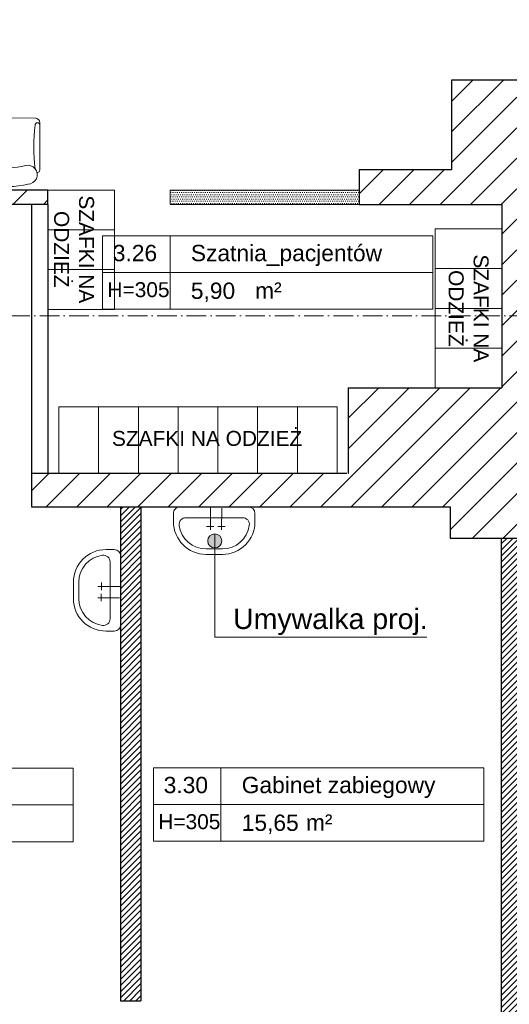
# Model space of a CAD drawing. Header units: millimetres. Extents: x 26866 to 1024070, y -428191 to 408885.
# Tile 37 of 248: x 198882 to 202485, y 248209 to 255453. Entities that reach past the tile are written whole.
import ezdxf

# ---------------------------------------------------------------- set-up
doc = ezdxf.new("R2010")
doc.units = ezdxf.units.MM
doc.header["$LTSCALE"] = 2
doc.linetypes.add('ACAD_ISO10W100', pattern=[18, 12, -3, 0, -3])
for name, color, linetype, lineweight in [('0_OPIS', 7, 'Continuous', 13), ('3DPLAN_A_ARMATURA_SANITARNA', 7, 'Continuous', 9), ('3DPLAN_A_TABELKA POMIESZCZEŃ', 7, 'Continuous', 0), ('A_TXT', 7, 'Continuous', 0), ('A_WYBURZENIA', 6, 'Continuous', 0), ('AW_WYM_WEW', 9, 'Continuous', 0), ('Opisy', 7, 'Continuous', 13)]:
    doc.layers.add(name, color=color, linetype=linetype, lineweight=lineweight)
for name, color, linetype in [('3DPLAN_A_KRESKOWANIE 1', 253, 'Continuous'), ('3DPLAN_A_OPIS', 8, 'Continuous'), ('3DPLAN_A_POMIESZCZENIE NUMER', 100, 'Continuous'), ('3DPLAN_K_NOŚNA', 7, 'Continuous'), ('A_POMIESZCZENIE OPIS', 100, 'Continuous')]:
    doc.layers.add(name, color=color, linetype=linetype)
doc.layers.add('FURNITURE ZD 1 500', color=7, linetype='Continuous', lineweight=13, true_color=0x9fa8a5)
doc.styles.add('ARIAL', font='arial.ttf')
pattern_1 = [(45, (-708.4828, 5623.021), (-2.24506403, 2.24506403), [])]

# ---------------------------------------------------------------- blocks, each defined once
blk = doc.blocks.new('sillon 1')
for p, q in [((-0.331, -0.689), (-0.33, -0.178)), ((-0.305, -0.152), (-0.305, -0.152)), ((0.305, -0.152), (0.305, -0.152)), ((0.33, -0.178), (0.33, -0.689)), ((0.279, -0.739), (-0.28, -0.74))]:
    blk.add_line(p, q)
for centre, radius, start, end in [((0, -0.825), 0.825, 75.7655, 104.2656), ((-0.2, -0.128), 0.103, 91.5852, 282.6959), ((0.2, -0.128), 0.103, 257.3352, 88.4459), ((-0.305, -0.178), 0.0254, 90.0156, 180.0156), ((-2.455, -0.425), 2.188, 353.7526, 6.1565), ((0, -0.838), 0.635, 73.7554, 106.2758), ((2.454, -0.429), 2.188, 173.7526, 186.1565), ((0.305, -0.178), 0.0254, 0.0156, 90.0156), ((-0.305, -0.663), 0.0254, 180.0156, 0.0156), ((-0.28, -0.689), 0.0508, 180.0156, 270.0156), ((0.304, -0.663), 0.0254, 180.0156, 0.0156), ((0.279, -0.689), 0.0508, 270.0156, 0.0156)]:
    blk.add_arc(centre, radius, start, end)
blk = doc.blocks.new('UMYWALKA')
at = {"layer": '3DPLAN_A_ARMATURA_SANITARNA'}
for p, q in [((11, 30), (5, 30)), ((0, 25), (0, -25)), ((8, 20.87), (8, -20.87)), ((14.55, 8.04), (14.57, 2.57)), ((1, 5.49), (17.06, 5.43)), ((31, -6), (31, 6)), ((35, -6), (35, 6)), ((0.86, -2.78), (16.92, -2.85)), ((14.41, -0.23), (14.43, -5.7)), ((11, -30), (5, -30))]:
    blk.add_line(p, q, dxfattribs=at)
for centre, radius, start, end in [((5, 25), 5, 90, 180), ((11, 6), 24, 0, 90), ((13, 20.87), 5, 82.33774, 180), ((11, 6), 20, 0, 82.33774), ((11, -6), 24, 270, 0), ((11, -6), 20, 277.66226, 0), ((13, -20.87), 5, 180, 277.66226), ((5, -25), 5, 180, 270)]:
    blk.add_arc(centre, radius, start, end, dxfattribs=at)
blk = doc.blocks.new('tabelka dla tp')
at = {"layer": '3DPLAN_A_TABELKA POMIESZCZEŃ'}
for p, q in [((49.7, 54), (49.7, 0)), ((0, 27), (243.13, 27))]:
    blk.add_line(p, q, dxfattribs=at)
blk.add_lwpolyline([(0, 54), (243.13, 54), (243.13, 0), (0, 0)], close=True, dxfattribs=at)
at = {"layer": '3DPLAN_A_POMIESZCZENIE NUMER', "color": 7, "style": 'ARIAL'}
blk.add_attdef('NUMER', (2.23, 35.39), '', height=12, dxfattribs=at)
at = {"layer": 'A_POMIESZCZENIE OPIS', "insert": (112.2, 19.75), "char_height": 12, "width": 36.4122, "attachment_point": 1, "style": 'ARIAL'}
blk.add_mtext('{\\C7;m²}', dxfattribs=at)
at = {"layer": 'A_POMIESZCZENIE OPIS', "color": 7, "style": 'ARIAL'}
for tag, p in [('NAZWA', (51.73, 35.39)), ('POWIERZCHNIA', (51.06, 7.24))]:
    blk.add_attdef(tag, p, '', height=12, dxfattribs=at)
blk = doc.blocks.new('III pietrooosoo')
at = {"layer": '3DPLAN_A_KRESKOWANIE 1'}
h = blk.add_hatch(dxfattribs=at)
h.set_pattern_fill('ANSI31', color=256, scale=5, style=0)
h.set_pattern_definition([(45, (29206.918, -39107.05), (-11.22532, 11.22532), [])])
h.paths.add_polyline_path([(26781.49, -39163.58), (26781.49, -38938.58), (26746.49, -38938.58), (26746.49, -39163.58)])
h.paths.add_polyline_path([(26746.49, -39423.63), (26776.05, -39423.63), (26776.05, -39388.27), (26746.49, -39388.27)])
h.paths.add_polyline_path([(26746.49, -38938.58), (26781.49, -38938.58), (26781.49, -39163.58), (26746.49, -39163.58)])
h.paths.add_polyline_path([(27368.97, -39343.08), (27368.97, -39410.08), (27375.97, -39410.08), (27375.97, -39403.08), (27410.97, -39403.08), (27410.97, -39383.75), (27409.39, -39383.75), (27410, -39383.99, -0.310329), (27410.42, -39384.6), (27410.42, -39387.03, -0.216272), (27410.19, -39387.52), (27409.53, -39388.03, -0.076898), (27409.35, -39388.12, 0.840818), (27409.47, -39388.8), (27410.15, -39388.8), (27410.15, -39388.95), (27409.47, -39388.95, -0.840818), (27409.3, -39387.98, 0.076898), (27409.44, -39387.91), (27410.1, -39387.4, 0.216272), (27410.27, -39387.03), (27410.27, -39384.6, 0.310329), (27409.95, -39384.13), (27408.97, -39383.75), (27408.97, -39315.95), (27410.97, -39315.95), (27410.97, -39109.08), (27396.97, -39109.08), (27396.97, -39304.08), (27326.97, -39304.08), (27326.97, -39321.08), (26829.97, -39321.08), (26829.97, -39251.08), (26809.49, -39251.08), (26809.49, -39321.08), (26781.49, -39321.08), (26781.49, -39387.08), (26810.97, -39387.08), (26810.97, -39343.08)])
h.paths.add_polyline_path([(28444.97, -38740.08), (28444.97, -38698.58), (28212, -38698.58), (28212, -38637.58), (28198.97, -38637.58), (28198.97, -38740.08)])
h.paths.add_polyline_path([(28624.46, -38658.58), (28601.97, -38658.58), (28601.97, -38698.58), (28559.97, -38698.58), (28559.97, -38740.08), (28624.46, -38740.08)])
h.paths.add_polyline_path([(28627.97, -38870.19), (28674.81, -38870.19), (28674.81, -38878.08), (28689.97, -38878.08), (28689.97, -38734.08), (28772.97, -38734.08), (28772.97, -38698.58), (28726.97, -38698.58), (28726.97, -38658.58), (28624.46, -38658.58), (28624.46, -38740.08), (28627.97, -38740.08)])
h.paths.add_polyline_path([(28674.81, -38878.08), (28674.81, -38870.19), (28627.97, -38870.19), (28627.97, -38897.19), (28648.97, -38897.19), (28648.97, -38878.08)])
h.paths.add_polyline_path([(28627.97, -38897.19), (28627.97, -38924.19), (28648.97, -38924.19), (28648.97, -38897.19)])
h.paths.add_polyline_path([(28648.97, -38924.19), (28627.97, -38924.19), (28627.97, -39029.08), (28204.97, -39029.08), (28204.97, -39046.08), (28245.97, -39046.08), (28245.97, -39098.08), (28618.97, -39098.08), (28618.97, -39148.34), (28648.97, -39148.34)])
h.paths.add_polyline_path([(28769.97, -39380.08), (28769.97, -39352.58), (28654.97, -39352.58), (28654.97, -39295.58), (28648.97, -39295.58), (28648.97, -39268.08), (28618.97, -39268.08), (28618.97, -39305.08), (28602.97, -39305.08), (28602.97, -39390.58), (28908.97, -39390.58), (28908.97, -39380.08)])
h.paths.add_polyline_path([(29254.97, -39636.08), (29254.97, -39479.08), (29253.97, -39456.08), (29253.97, -39299.08), (29205.97, -39299.08), (29205.97, -39365.08), (29137.97, -39365.08), (29137.97, -39390.58), (29242.97, -39390.58), (29242.97, -39525.58), (29129.97, -39525.58), (29129.97, -39588.58), (28896.97, -39588.58), (28896.97, -39613.08), (29204.97, -39613.08), (29204.97, -39636.08)])
h.paths.add_polyline_path([(28675.97, -39613.08), (28675.97, -39693.93), (28641.97, -39693.93), (28641.97, -39636.08), (28614.97, -39636.08), (28614.97, -39598.08), (28602.97, -39598.08), (28602.97, -39526.58), (28766.97, -39526.58), (28766.97, -39613.08)])
h.paths.add_polyline_path([(28575.62, -39665.5), (28722.88, -39665.5), (28722.88, -39699.91), (28575.62, -39699.91)], flags=9)
h.paths.add_polyline_path([(28641.97, -39693.93), (28641.97, -39906.08), (28675.97, -39906.08), (28675.97, -39693.93)])
h.paths.add_polyline_path([(29060.97, -38734.08), (29060.97, -38698.58), (28887.97, -38698.58), (28887.97, -38734.08)])
h.paths.add_polyline_path([(29348.97, -38734.08), (29348.97, -38698.58), (29324.97, -38698.58), (29324.97, -38658.58), (29199.97, -38658.58), (29199.97, -38698.58), (29175.97, -38698.58), (29175.97, -38734.08)])
h.paths.add_polyline_path([(29636.97, -38698.58), (29463.97, -38698.58), (29463.97, -38734.08), (29636.97, -38734.08)])
h.paths.add_polyline_path([(29924.97, -38734.08), (29924.97, -38698.58), (29901.97, -38698.58), (29901.97, -38658.58), (29776.97, -38658.58), (29776.97, -38698.58), (29751.97, -38698.58), (29751.97, -38734.08)])
h.paths.add_polyline_path([(30039.97, -38734.08), (30234.97, -38734.08), (30234.97, -38698.58), (30039.97, -38698.58)])
h.paths.add_polyline_path([(30524.97, -38734.08), (30524.97, -38698.58), (30502.97, -38698.58), (30502.97, -38658.58), (30377.97, -38658.58), (30377.97, -38698.58), (30349.97, -38698.58), (30349.97, -38734.08)])
h.paths.add_polyline_path([(30834.97, -38734.08), (30834.97, -38698.58), (30641.97, -38698.58), (30641.97, -38734.08)])
h.paths.add_polyline_path([(31048.97, -38768.58), (31550.97, -38768.58), (31550.97, -38841.08), (31594.97, -38841.08), (31594.97, -38734.08), (31625.97, -38734.08), (31625.97, -38698.58), (31098.97, -38698.58), (31098.97, -38658.58), (30973.97, -38658.58), (30973.97, -38698.58), (30948.97, -38698.58), (30948.97, -38734.08), (31048.97, -38734.08)])
h.paths.add_polyline_path([(31550.97, -39073.08), (31594.97, -39073.08), (31594.97, -39018.08), (31550.97, -39018.08)])
h.paths.add_polyline_path([(31550.97, -39378.08), (31594.97, -39378.08), (31594.97, -39250.08), (31550.97, -39250.08)])
h.paths.add_polyline_path([(31594.97, -39684.08), (31594.97, -39554.08), (31550.97, -39554.08), (31550.97, -39684.08)])
h.paths.add_polyline_path([(31594.97, -39915.08), (31594.97, -39860.08), (31550.97, -39860.08), (31550.97, -39915.08)])
h.paths.add_polyline_path([(31550.97, -40194.08), (30944.97, -40194.08), (30944.97, -40267.58), (30973.97, -40267.58), (30973.97, -40307.58), (31098.97, -40307.58), (31098.97, -40267.58), (31625.97, -40267.58), (31625.97, -40194.08), (31594.97, -40194.08), (31594.97, -40092.08), (31550.97, -40092.08), (31550.97, -40194.08)], is_closed=False)
h.paths.add_polyline_path([(30637.97, -40267.58), (30830.97, -40267.58), (30830.97, -40194.08), (30637.97, -40194.08)])
h.paths.add_polyline_path([(30345.97, -40194.08), (30345.97, -40267.58), (30369.97, -40267.58), (30369.97, -40307.58), (30494.97, -40307.58), (30494.97, -40267.58), (30520.97, -40267.58), (30520.97, -40194.08)])
h.paths.add_polyline_path([(30035.97, -40267.58), (30230.97, -40267.58), (30230.97, -40194.08), (30035.97, -40194.08)])
h.paths.add_polyline_path([(29775.97, -40161.08), (29762.97, -40161.08), (29762.97, -40198.08), (29741.97, -40198.08), (29741.97, -40267.58), (29768.97, -40267.58), (29768.97, -40307.58), (29893.97, -40307.58), (29893.97, -40267.58), (29920.97, -40267.58), (29920.97, -40194.08), (29775.97, -40194.08)])
h.paths.add_polyline_path([(29431.97, -40198.08), (29431.97, -40267.58), (29626.97, -40267.58), (29626.97, -40198.08)])
h.paths.add_polyline_path([(29140.97, -40198.08), (29140.97, -40267.58), (29161.97, -40267.58), (29161.97, -40307.58), (29286.97, -40307.58), (29286.97, -40267.58), (29316.97, -40267.58), (29316.97, -40198.08)])
h.paths.add_polyline_path([(28831.97, -40198.08), (28831.97, -40267.58), (29025.97, -40267.58), (29025.97, -40198.08)])
h.paths.add_polyline_path([(28541.97, -40267.58), (28570.97, -40267.58), (28570.97, -40307.58), (28695.97, -40307.58), (28695.97, -40267.58), (28716.97, -40267.58), (28716.97, -40198.08), (28597.43, -40198.08), (28597.12, -40198.34, -2.544085), (28595.08, -40198.08), (28541.97, -40198.08)])
h.paths.add_polyline_path([(28229.97, -40267.58), (28426.97, -40267.58), (28426.97, -40198.08), (28229.97, -40198.08)])
h.paths.add_polyline_path([(28026.62, -40155.72), (28026.62, -40307.58), (28070.97, -40307.58), (28070.97, -40267.58), (28114.97, -40267.58), (28114.97, -40198.08), (28037.97, -40198.08), (28037.97, -40155.72)])
h.paths.add_polyline_path([(28026.62, -40155.72), (27981.97, -40155.72), (27981.97, -40201.08), (27901.97, -40201.08), (27901.97, -40267.58), (27945.97, -40267.58), (27945.97, -40307.58), (28026.62, -40307.58)])
h.paths.add_polyline_path([(27916.97, -39798.79), (27920.06, -39798.79), (27920.06, -39852.79), (27916.97, -39852.79), (27916.97, -39912.08), (27981.97, -39912.08), (27981.97, -40155.72), (28026.62, -40155.72), (28026.62, -39747.08), (27916.97, -39747.08)])
h.paths.add_polyline_path([(28037.97, -39913.08), (28091.97, -39913.08), (28091.97, -39758.08), (28037.97, -39758.08), (28037.97, -39747.08), (28026.62, -39747.08), (28026.62, -40155.72), (28037.97, -40155.72)])
h.paths.add_polyline_path([(27950.97, -39566.08), (27950.97, -39590.08), (27956.97, -39590.08), (27956.97, -39657.08), (28026.62, -39657.08), (28026.62, -39566.08)])
h.paths.add_polyline_path([(28161.97, -39588.08), (28044.97, -39588.08), (28044.97, -39598.08), (28161.97, -39598.08)])
h.paths.add_polyline_path([(27590.97, -40201.08), (27590.97, -40267.58), (27726.97, -40267.58), (27726.97, -40201.08)])
h.paths.add_polyline_path([(26781.49, -40201.08), (26781.49, -40267.58), (27231.97, -40267.58), (27231.97, -40307.58), (27356.97, -40307.58), (27356.97, -40267.58), (27415.97, -40267.58), (27415.97, -40201.08)])
h.paths.add_polyline_path([(26809.49, -40155.72), (26809.49, -40201.08), (26864.97, -40201.08), (26864.97, -40155.72)])
h.paths.add_polyline_path([(26809.49, -40088.08), (26809.49, -40155.72), (26864.97, -40155.72), (26864.97, -40088.08)])
h.paths.add_polyline_path([(26809.49, -40085.08), (26809.49, -40088.08), (26864.97, -40088.08), (26864.97, -40085.08)])
h.paths.add_polyline_path([(26809.49, -39863.08), (26809.49, -39910.08), (26864.97, -39910.08), (26864.97, -39863.08)])
h.paths.add_polyline_path([(27408.97, -39315.57), (27408.97, -39313.41), (27410.97, -39313.49), (27409.05, -39313.49), (27409.05, -39315.49), (27410.97, -39315.57)], flags=16)
h.paths.add_polyline_path([(28819.95, -39558.91), (28843.99, -39558.91), (28843.99, -39578.91), (28819.95, -39578.91)], flags=24)
h.paths.add_polyline_path([(28614.3, -39470.41), (28614.3, -39446.75), (28634.3, -39446.75), (28634.3, -39470.41)], flags=24)
h.paths.add_polyline_path([(28699.15, -39459.32), (28892.58, -39459.32), (28892.58, -39432.32), (28699.15, -39432.32)])
h.paths.add_polyline_path([(28699.15, -39486.32), (28892.58, -39486.32), (28892.58, -39459.32), (28699.15, -39459.32)])
h.paths.add_polyline_path([(28699.15, -39432.32), (28892.58, -39432.32), (28892.58, -39486.32), (28699.15, -39486.32)])
h.paths.add_polyline_path([(31282.92, -38730.77), (31332.19, -38730.77), (31332.19, -38753), (31282.92, -38753)], flags=24)
h.paths.add_polyline_path([(31048.16, -38730.77), (31088.89, -38730.77), (31088.89, -38753), (31048.16, -38753)], flags=24)
h.paths.add_polyline_path([(31265.16, -38739.9, 1), (31262.75, -38738.09, 1)], flags=16)
h.paths.add_polyline_path([(28712.1, -39463.64), (28749.15, -39463.64), (28749.15, -39484.06), (28712.1, -39484.06)], flags=8)
h.paths.add_polyline_path([(28712.64, -39435.93), (28779.46, -39435.93), (28779.46, -39457.46), (28712.64, -39457.46)], flags=8)
h.paths.add_polyline_path([(28654.68, -39435.89), (28689.53, -39435.89), (28689.53, -39454.15), (28654.68, -39454.15)], flags=8)
h.paths.add_polyline_path([(28758.66, -39460.57), (28782.82, -39460.57), (28782.82, -39484.57), (28758.66, -39484.57)], flags=8)
h.paths.add_polyline_path([(28699.15, -39460.89), (28699.15, -39483.13), (28699.62, -39483.13), (28699.62, -39460.89)], flags=8)
at = {"layer": '3DPLAN_A_OPIS', "lineweight": 0, "transparency": 33554687}
h = blk.add_hatch(dxfattribs=at)
h.set_pattern_fill('ANSI31', color=1)
h.set_pattern_definition(pattern_1)
h.paths.add_polyline_path([(31040.47, -39540.09), (31025.97, -39540.09), (31025.97, -39571.08), (31040.47, -39571.08), (31040.47, -39540.09)], is_closed=False)
h.paths.add_polyline_path([(31025.97, -39356.08), (31025.97, -39437.09), (31040.47, -39437.09), (31040.47, -39356.08), (31025.97, -39356.08)], is_closed=False)
h.paths.add_polyline_path([(31025.97, -39276.02), (31025.97, -39302.08), (31040.47, -39302.08), (31040.47, -39276.02), (31025.97, -39276.02)], is_closed=False)
h.paths.add_polyline_path([(30899.46, -39133.34), (30899.46, -39148.34), (31025.47, -39148.34), (31025.47, -39173.02), (31040.47, -39173.02), (31040.47, -38911.08), (31025.47, -38911.08), (31025.47, -39133.34), (30899.46, -39133.34)], is_closed=False)
h.paths.add_polyline_path([(31031.51, -38983.4), (31047.93, -38983.4), (31047.93, -39003.4), (31031.51, -39003.4)], flags=9)
h.paths.add_polyline_path([(31031.51, -39079.16), (31047.93, -39079.16), (31047.93, -39099.16), (31031.51, -39099.16)], flags=9)
h.paths.add_polyline_path([(31040.47, -38911.08), (31040.47, -38842.38), (31025.47, -38842.38), (31025.47, -38911.08), (31040.47, -38911.08)], is_closed=False)
h.paths.add_polyline_path([(31025.47, -38842.38), (31040.47, -38842.38), (31040.47, -38777.72), (31025.47, -38777.72), (31025.47, -38842.38)], is_closed=False)
h.paths.add_polyline_path([(31040.47, -38777.72), (31040.47, -38734.08), (31025.47, -38734.08), (31025.47, -38777.72), (31040.47, -38777.72)], is_closed=False)
h.paths.add_polyline_path([(30751.44, -38768.58), (30751.44, -38734.08), (30736.44, -38734.08), (30736.44, -38768.58), (30751.44, -38768.58)], is_closed=False)
h.paths.add_polyline_path([(30736.44, -39133.34), (30617.47, -39133.34), (30617.47, -39148.34), (30796.46, -39148.34), (30796.46, -39133.34), (30751.44, -39133.34), (30751.44, -38768.58), (30736.44, -38768.58), (30736.44, -39133.34)], is_closed=False)
h.paths.add_polyline_path([(30359.46, -39133.34), (30359.46, -39148.34), (30514.47, -39148.34), (30514.47, -39133.34), (30444.47, -39133.34), (30444.47, -38911.08), (30429.47, -38911.08), (30429.47, -39133.34), (30359.46, -39133.34)], is_closed=False)
h.paths.add_polyline_path([(30429.47, -38911.08), (30444.47, -38911.08), (30444.47, -38851.08), (30429.47, -38851.08), (30429.47, -38911.08)], is_closed=False)
h.paths.add_polyline_path([(30444.47, -38777.72), (30429.47, -38777.72), (30429.47, -38842.38), (30444.47, -38842.38), (30444.47, -38777.72)], is_closed=False)
h.paths.add_polyline_path([(30429.47, -38734.08), (30429.47, -38777.72), (30444.47, -38777.72), (30444.47, -38734.08), (30429.47, -38734.08)], is_closed=False)
h.paths.add_polyline_path([(30177.51, -38734.08), (30162.51, -38734.08), (30162.51, -38768.58), (30177.51, -38768.58), (30177.51, -38734.08)], is_closed=False)
h.paths.add_polyline_path([(30162.51, -38862.1), (30177.51, -38862.1), (30177.51, -38768.58), (30162.51, -38768.58), (30162.51, -38862.1)], is_closed=False)
h.paths.add_polyline_path([(30162.51, -39133.34), (30071.47, -39133.34), (30071.47, -39148.34), (30256.46, -39148.34), (30256.46, -39133.34), (30177.51, -39133.34), (30177.51, -39005.38), (30162.51, -39005.38), (30162.51, -39133.34)], is_closed=False)
h.paths.add_polyline_path([(29898.47, -38734.08), (29883.47, -38734.08), (29883.47, -38768.58), (29898.47, -38768.58), (29898.47, -38734.08)], is_closed=False)
h.paths.add_polyline_path([(29898.47, -38851.08), (29898.47, -38768.58), (29883.47, -38768.58), (29883.47, -38851.08), (29898.47, -38851.08)], is_closed=False)
h.paths.add_polyline_path([(29744.51, -39133.34), (29744.51, -39148.34), (29858.97, -39148.34), (29858.97, -39163.08), (29870.97, -39163.08), (29870.97, -39148.34), (29968.47, -39148.34), (29968.47, -39133.34), (29898.47, -39133.34), (29898.47, -38851.08), (29883.47, -38851.08), (29883.47, -39133.34), (29744.51, -39133.34)], is_closed=False)
h.paths.add_polyline_path([(29501.43, -39133.34), (29501.43, -39148.34), (29641.51, -39148.34), (29641.51, -39133.34), (29596.47, -39133.34), (29596.47, -38851.08), (29581.47, -38851.08), (29581.47, -39133.34), (29501.43, -39133.34)], is_closed=False)
h.paths.add_polyline_path([(29596.47, -38851.08), (29596.47, -38768.58), (29581.47, -38768.58), (29581.47, -38851.08), (29596.47, -38851.08)], is_closed=False)
h.paths.add_polyline_path([(29581.47, -38768.58), (29596.47, -38768.58), (29596.47, -38734.08), (29581.47, -38734.08), (29581.47, -38768.58)], is_closed=False)
h.paths.add_polyline_path([(29294.47, -38734.08), (29279.47, -38734.08), (29279.47, -38768.58), (29294.47, -38768.58), (29294.47, -38734.08)], is_closed=False)
h.paths.add_polyline_path([(29294.47, -38851.08), (29294.47, -38768.58), (29279.47, -38768.58), (29279.47, -38851.08), (29294.47, -38851.08)], is_closed=False)
h.paths.add_polyline_path([(28912.42, -39133.34), (28912.42, -39148.34), (29086.43, -39148.34), (29086.43, -39133.34), (28992.47, -39133.34), (28992.47, -39005.38), (28977.47, -39005.38), (28977.47, -39133.34), (28912.42, -39133.34)], is_closed=False)
h.paths.add_polyline_path([(28992.47, -38851.08), (28992.47, -38768.58), (28977.47, -38768.58), (28977.47, -38851.08), (28992.47, -38851.08)], is_closed=False)
h.paths.add_polyline_path([(28992.47, -38734.08), (28977.47, -38734.08), (28977.47, -38768.58), (28992.47, -38768.58), (28992.47, -38734.08)], is_closed=False)
h.paths.add_polyline_path([(28992.47, -38862.1), (28992.47, -38851.08), (28977.47, -38851.08), (28977.47, -38862.1), (28992.47, -38862.1)], is_closed=False)
h.paths.add_polyline_path([(28648.97, -39148.34), (28809.42, -39148.34), (28809.42, -39133.34), (28648.97, -39133.34), (28648.97, -39148.34)], is_closed=False)
h.paths.add_polyline_path([(31030.4, -38739.9, 1), (31027.99, -38738.09, 1), (31030.4, -38739.9, 1)], is_closed=False, flags=16)
h.paths.add_polyline_path([(30742.48, -39079.16), (30758.91, -39079.16), (30758.91, -39099.16), (30742.48, -39099.16)], flags=24)
h.paths.add_polyline_path([(30435.51, -39079.16), (30451.93, -39079.16), (30451.93, -39099.16), (30435.51, -39099.16)], flags=24)
h.paths.add_polyline_path([(30435.51, -39008.4), (30451.93, -39008.4), (30451.93, -39028.4), (30435.51, -39028.4)], flags=24)
h.paths.add_polyline_path([(29889.51, -39079.16), (29905.93, -39079.16), (29905.93, -39099.16), (29889.51, -39099.16)], flags=24)
h.paths.add_polyline_path([(29587.51, -39079.16), (29603.93, -39079.16), (29603.93, -39099.16), (29587.51, -39099.16)], flags=24)
h.paths.add_polyline_path([(28983.51, -39079.16), (28999.93, -39079.16), (28999.93, -39099.16), (28983.51, -39099.16)], flags=24)
h = blk.add_hatch(dxfattribs=at)
h.set_pattern_fill('ANSI31', color=1)
h.set_pattern_definition(pattern_1)
h.paths.add_polyline_path([(28962.44, -39613.2), (28962.44, -39976.76), (28977.43, -39976.63), (28977.43, -39613.08), (28962.44, -39613.2)], is_closed=False)
h.paths.add_polyline_path([(28962.44, -40088.08), (28962.44, -40198.08), (28977.43, -40198.08), (28977.43, -40088.08), (28962.44, -40088.08)], is_closed=False)
h.paths.add_polyline_path([(28977.43, -40079.63), (28962.44, -40079.63), (28962.44, -40088.08), (28977.43, -40088.08), (28977.43, -40079.63)], is_closed=False)
h.paths.add_polyline_path([(29254.97, -39636.08), (29242.47, -39636.08), (29242.47, -40088.08), (29254.97, -40088.08), (29254.97, -39636.08)], is_closed=False)
h.paths.add_polyline_path([(29242.47, -40198.08), (29254.97, -40198.08), (29254.97, -40088.08), (29242.47, -40088.08), (29242.47, -40198.08)], is_closed=False)
at = {"layer": 'A_WYBURZENIA', "transparency": 33554687}
h = blk.add_hatch(dxfattribs=at)
h.set_pattern_fill('DOTS', color=256)
h.set_pattern_definition([(0, (12380.1834, -19325.6311), (0.79375, 1.5875), [0, -1.5875])])
h.paths.add_polyline_path([(28998.97, -39380.08), (28998.97, -39390.58), (29137.97, -39390.58), (29137.97, -39380.08), (28998.97, -39380.08)], is_closed=False)
at = {"layer": 'Opisy', "ltscale": 0.5, "transparency": 33554687}
h = blk.add_hatch(color=256, dxfattribs=at)
h.dxf.hatch_style = 1
h.paths.add_polyline_path([(29030.2, -39643.15), (29030.2, -39633.25, 0.73336)])
h.paths.add_polyline_path([(29030.2, -39633.25), (29030.2, -39643.15, 0.076465), (29031.76, -39643.39, 1.165591)])
at = {"layer": '3DPLAN_A_OPIS', "color": 1, "lineweight": 30}
for p, q in [((28896.97, -39390.58), (28896.97, -39613.08)), ((28908.97, -39390.58), (28908.97, -39588.58)), ((28962.44, -39613.33), (28962.44, -39976.63)), ((28977.43, -39613.08), (28977.43, -39976.63)), ((29242.47, -39636.08), (29242.47, -40198.08)), ((28962.44, -39976.63), (28977.43, -39976.63))]:
    blk.add_line(p, q, dxfattribs=at)
at = {"layer": '3DPLAN_K_NOŚNA'}
for p, q in [((29205.97, -39299.08), (29205.97, -39365.08)), ((29253.97, -39299.08), (29205.97, -39299.08)), ((29137.97, -39365.08), (29137.97, -39390.58)), ((29205.97, -39365.08), (29137.97, -39365.08)), ((28908.97, -39380.08), (28769.97, -39380.08)), ((28908.97, -39390.58), (28908.97, -39380.08)), ((28908.97, -39390.58), (28769.97, -39390.58)), ((29137.97, -39390.58), (29242.97, -39390.58)), ((29242.97, -39390.58), (29242.97, -39525.58)), ((29129.97, -39525.58), (29129.97, -39588.58)), ((29129.97, -39525.58), (29242.97, -39525.58)), ((29128.97, -39588.58), (28896.97, -39588.58)), ((28896.97, -39613.08), (29204.97, -39613.08)), ((29204.97, -39613.08), (29204.97, -39636.08)), ((29204.97, -39636.08), (29254.97, -39636.08))]:
    blk.add_line(p, q, dxfattribs=at)
at = {"layer": 'A_TXT', "linetype": 'ACAD_ISO10W100', "ltscale": 0.6}
blk.add_line((28189.82, -39472.47), (29320.12, -39472.47), dxfattribs=at)
at = {"layer": 'A_WYBURZENIA', "transparency": 33554687}
for p, q in [((28998.97, -39390.58), (28998.97, -39380.08)), ((29137.97, -39380.08), (28998.97, -39380.08)), ((29137.97, -39390.58), (28998.97, -39390.58))]:
    blk.add_line(p, q, dxfattribs=at)
at = {"layer": 'FURNITURE ZD 1 500', "ltscale": 0.01}
for points in [[(28957.97, -39409.33), (28908.97, -39409.33), (28908.97, -39380.08), (28957.97, -39380.08)], [(28957.97, -39438.58), (28908.97, -39438.58), (28908.97, -39409.33), (28957.97, -39409.33)], [(29242.97, -39437.83), (29193.97, -39437.83), (29193.97, -39408.58), (29242.97, -39408.58)], [(28957.97, -39467.83), (28908.97, -39467.83), (28908.97, -39438.58), (28957.97, -39438.58)], [(29242.97, -39467.08), (29193.97, -39467.08), (29193.97, -39437.83), (29242.97, -39437.83)], [(29242.97, -39496.33), (29193.97, -39496.33), (29193.97, -39467.08), (29242.97, -39467.08)], [(29242.97, -39525.58), (29193.97, -39525.58), (29193.97, -39496.33), (29242.97, -39496.33)], [(28917.01, -39588.58), (28917.01, -39539.58), (28946.26, -39539.58), (28946.26, -39588.58)], [(28946.26, -39588.58), (28946.26, -39539.58), (28975.51, -39539.58), (28975.51, -39588.58)], [(28975.51, -39588.58), (28975.51, -39539.58), (29004.76, -39539.58), (29004.76, -39588.58)], [(29004.76, -39588.58), (29004.76, -39539.58), (29034.01, -39539.58), (29034.01, -39588.58)], [(29034.01, -39588.58), (29034.01, -39539.58), (29063.26, -39539.58), (29063.26, -39588.58)], [(29063.26, -39588.58), (29063.26, -39539.58), (29092.51, -39539.58), (29092.51, -39588.58)], [(29092.51, -39588.58), (29092.51, -39539.58), (29121.76, -39539.58), (29121.76, -39588.58)]]:
    blk.add_lwpolyline(points, close=True, dxfattribs=at)
at = {"layer": 'Opisy', "ltscale": 0.5}
for p, q in [((29031.76, -39633.01), (29031.76, -39708.93)), ((29031.76, -39708.93), (29187.71, -39708.93))]:
    blk.add_line(p, q, dxfattribs=at)
blk.add_circle((29031.76, -39638.2), 5.19, dxfattribs=at)
at = {"layer": '3DPLAN_A_ARMATURA_SANITARNA', "color": 3}
for p, rotation in [((29031.33, -39613.08), 270), ((28962.69, -39674.55), 180)]:
    blk.add_blockref('UMYWALKA', p, dxfattribs=dict(at, rotation=rotation))
at = {"layer": '3DPLAN_A_TABELKA POMIESZCZEŃ', "ltscale": 0.5}
ref = blk.add_blockref('tabelka dla tp', (28949.17, -39467.75), dxfattribs=at)
ref.add_attrib('NUMER', '3.26', (28956.69, -39432.36), dxfattribs={"layer": '3DPLAN_A_POMIESZCZENIE NUMER', "color": 0, "height": 12, "style": 'ARIAL'})
ref.add_attrib('NAZWA', 'Szatnia_pacjentów', (29014.12, -39432.36), dxfattribs={"layer": 'A_POMIESZCZENIE OPIS', "color": 0, "height": 12, "style": 'ARIAL'})
ref.add_attrib('POWIERZCHNIA', '5,90', (29014.12, -39460.11), dxfattribs={"layer": 'A_POMIESZCZENIE OPIS', "color": 0, "height": 12, "style": 'ARIAL'})
ref = blk.add_blockref('tabelka dla tp', (28684.36, -39859.48), dxfattribs=at)
ref.add_attrib('NUMER', '3.30', (28691.89, -39824.09), dxfattribs={"layer": '3DPLAN_A_POMIESZCZENIE NUMER', "color": 0, "height": 12, "style": 'ARIAL'})
ref.add_attrib('NAZWA', 'Gabinet lekarski', (28749.32, -39824.09), dxfattribs={"layer": 'A_POMIESZCZENIE OPIS', "color": 0, "height": 12, "style": 'ARIAL'})
ref.add_attrib('POWIERZCHNIA', '16,70', (28749.32, -39851.84), dxfattribs={"layer": 'A_POMIESZCZENIE OPIS', "color": 0, "height": 12, "style": 'ARIAL'})
ref = blk.add_blockref('tabelka dla tp', (28986.61, -39859.16), dxfattribs=at)
ref.add_attrib('NUMER', '3.30', (28994.13, -39823.77), dxfattribs={"layer": '3DPLAN_A_POMIESZCZENIE NUMER', "color": 0, "height": 12, "style": 'ARIAL'})
ref.add_attrib('NAZWA', 'Gabinet zabiegowy', (29051.56, -39823.77), dxfattribs={"layer": 'A_POMIESZCZENIE OPIS', "color": 0, "height": 12, "style": 'ARIAL'})
ref.add_attrib('POWIERZCHNIA', '15,65', (29051.56, -39851.53), dxfattribs={"layer": 'A_POMIESZCZENIE OPIS', "color": 0, "height": 12, "style": 'ARIAL'})
at = {"layer": 'AW_WYM_WEW', "color": 7, "ltscale": 0.5, "xscale": 68.17499999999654, "yscale": 68.17499999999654, "zscale": 68.17499999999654, "rotation": 180}
blk.add_blockref('sillon 1', (28880.44, -39377.44), dxfattribs=at)
at = {"layer": '3DPLAN_A_OPIS', "color": 1, "lineweight": 30, "style": 'ARIAL'}
blk.add_attdef('31,21M2', (31149.87, -39031.42), '', height=12, dxfattribs=at)
at = {"layer": '3DPLAN_A_TABELKA POMIESZCZEŃ', "color": 7, "ltscale": 0.5, "char_height": 11, "width": 170.8225, "attachment_point": 5, "rotation": 270, "style": 'ARIAL'}
for insert in [(28928.13, -39423.62), (29218.47, -39467.08)]:
    blk.add_mtext('SZAFKI NA \\PODZIEŻ', dxfattribs=dict(at, insert=insert))
at = {"layer": '3DPLAN_A_TABELKA POMIESZCZEŃ', "color": 7, "ltscale": 0.5, "char_height": 11, "style": 'ARIAL'}
for s, insert, width, attachment_point in [('H=305', (28952.72, -39447.82), 59.2068, 1), ('SZAFKI NA ODZIEŻ', (29026.07, -39562.82), 170.8225, 5), ('H=305', (28990.16, -39839.23), 59.2068, 1)]:
    blk.add_mtext(s, dxfattribs=dict(at, insert=insert, width=width, attachment_point=attachment_point))
at = {"layer": '3DPLAN_A_TABELKA POMIESZCZEŃ', "ltscale": 0.5, "style": 'ARIAL'}
blk.add_attdef('REJESTRACJA', (28148.53, -39789.87), '', height=12, dxfattribs=at)
at = {"layer": 'Opisy', "ltscale": 0.5, "insert": (29045.22, -39688), "char_height": 15, "width": 685.9992, "attachment_point": 1, "style": 'ARIAL'}
blk.add_mtext('Umywalka proj.', dxfattribs=at)

msp = doc.modelspace()

# ---------------------------------------------------------------- block references
at = {"layer": '0_OPIS', "xscale": 10, "yscale": 10, "zscale": 10}
msp.add_blockref('III pietrooosoo', (-90000, 648000), dxfattribs=at)

doc.saveas('drawing.dxf')
